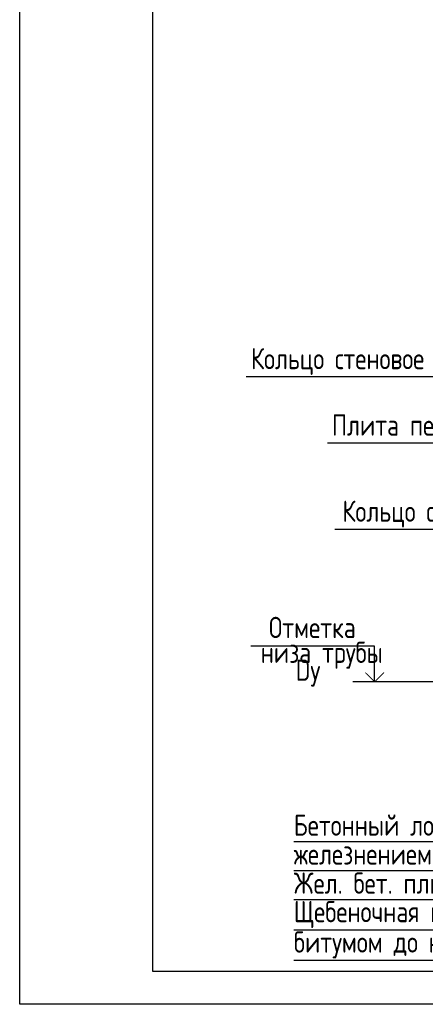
# Model space of a CAD drawing. Header units: inches. Extents: x -416310 to 1286511, y -34262 to 944600.
# Tile 77 of 84: x 914596 to 920710, y 41658 to 56508. Entities that reach past the tile are written whole.
import ezdxf

# ---------------------------------------------------------------- set-up
doc = ezdxf.new("R2010")
doc.units = ezdxf.units.IN
doc.header["$MEASUREMENT"] = 0
doc.layers.add('DIMS', color=250, linetype='Continuous')
doc.styles.add('GOST', font='isocpeur.ttf')

msp = doc.modelspace()

# ---------------------------------------------------------------- linework, layer by layer
for p, q in [((914596.2765, 41657.7177), (914596.2765, 71357.7177)), ((956596.2765, 41657.7177), (914596.2765, 41657.7177))]:
    msp.add_line(p, q)
at = {"transparency": 33554687}
for p, q in [((921566.8019, 51120.3976), (918011.2529, 51120.3976)), ((922787.5323, 50118.7277), (919235.0239, 50118.7277)), ((922787.5323, 48819.5263), (919344.8274, 48819.5263)), ((920442.0062, 46519.7672), (919617.1262, 46519.7672)), ((922046.361, 46519.7672), (919617.1262, 46519.7672))]:
    msp.add_line(p, q, dxfattribs=at).dxf.unprotected_set("ltscale", 0)
msp.add_lwpolyline([(916596.2765, 42157.7177), (956096.2765, 42157.7177), (956096.2765, 70857.7177), (916596.2765, 70857.7177)], close=True)
msp.add_lwpolyline([(919945.6408, 46519.7672), (919945.6408, 47057.7893), (918082.3505, 47057.7893)], dxfattribs=at).dxf.unprotected_set("ltscale", 0)
msp.add_lwpolyline([(919945.6408, 46519.7672), (919945.6408, 47057.7893), (918082.3505, 47057.7893)], dxfattribs=at).dxf.unprotected_set("ltscale", 0)
at = {"transparency": 33554687, "const_width": 14.1935}
msp.add_lwpolyline([(920087.5762, 46661.7027), (919945.6408, 46519.7672), (919803.7053, 46661.7027)], dxfattribs=at).dxf.unprotected_set("ltscale", 0)
msp.add_lwpolyline([(920087.5762, 46661.7027), (919945.6408, 46519.7672), (919803.7053, 46661.7027)], dxfattribs=at).dxf.unprotected_set("ltscale", 0)
at = {"layer": 'DIMS'}
for p, q in [((925158.0247, 44107.9182), (918727.7251, 44107.9182)), ((925158.0247, 44107.9182), (918849.3677, 44107.9182)), ((925158.0247, 43672.9635), (918727.7251, 43672.9635)), ((925158.0247, 43672.9635), (918849.3677, 43672.9635)), ((925158.0247, 43233.3255), (918727.7251, 43233.3255)), ((925158.0247, 43233.3255), (918835.4492, 43233.3255)), ((925158.0247, 42774.8294), (918727.7251, 42774.8294)), ((925158.0247, 42774.8294), (918849.3677, 42774.8294)), ((925158.0247, 42316.3334), (918727.7251, 42316.3334)), ((925158.0247, 42316.3334), (918849.3677, 42316.3334))]:
    msp.add_line(p, q, dxfattribs=at)

# ---------------------------------------------------------------- texts
at = {"transparency": 33554687, "style": 'GOST', "width": 0.8}
for s, height, p in [('Кольцо стеновое КЦ7-3', 320.203571, (918083.1272, 51235.7944)), ('Кольцо стеновое КЦ7-3', 320.203571, (918083.1272, 51235.7944)), ('Плита перекрытия КЦП', 320.203571, (919302.5823, 50234.1245)), ('Кольцо стеновое КЦ', 320.203571, (919460.4429, 48934.9231)), ('Отметка ', 320.20357, (918353.4469, 47181.1209)), ('низа трубы ', 320.203571, (918228.9868, 46806.1178)), ('Dу', 320.20357, (918757.3297, 46537.1643)), ('Бетонный лоток B12,5 с затиркой и', 320.203571, (918727.7251, 44199.7242)), ('железнением поверхности лотка', 320.203571, (918727.7251, 43764.7696)), ('Жел. бет. плита днища КЦД', 320.203571, (918727.7251, 43325.1316)), ('Щебеночная подготовка пролитая ', 320.203571, (918727.7251, 42895.5142)), ('битумом до насыщения-100мм', 320.203571, (918727.7251, 42437.0181))]:
    e = msp.add_text(s, height=height, dxfattribs=at)
    e.set_placement(p)
    e.dxf.unprotected_set("ltscale", 0)

doc.saveas('drawing.dxf')
